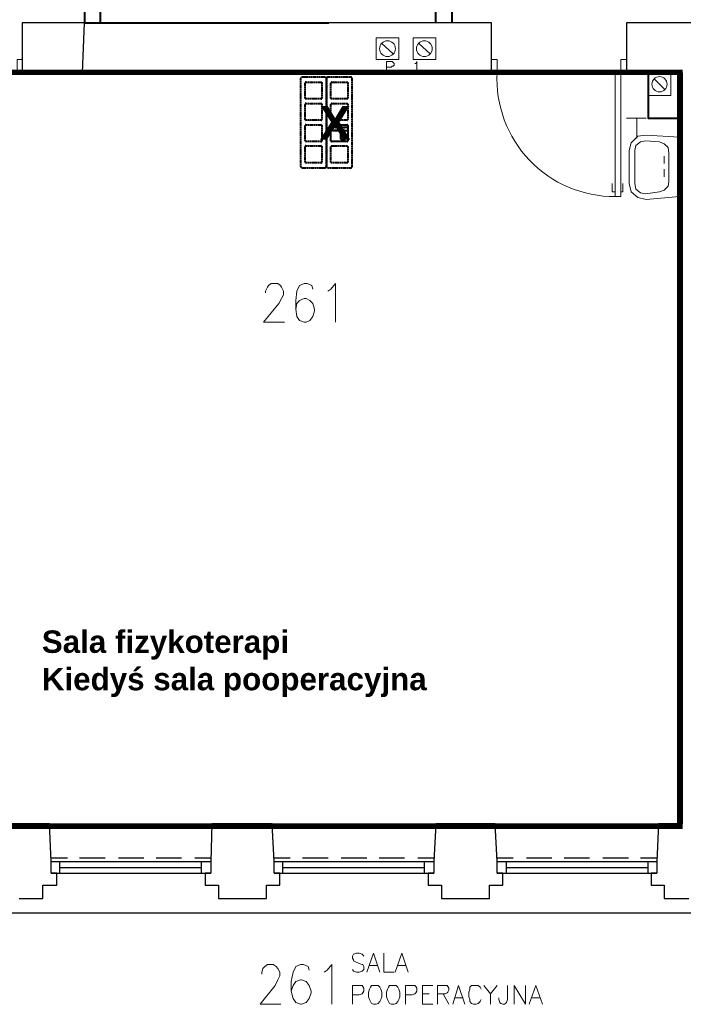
# Model space of a CAD drawing. Header units: millimetres. Extents: x 1 to 17496, y 1 to 30809.
# Tile 134 of 256: x 6898 to 7489, y 20577 to 21455. Entities that reach past the tile are written whole.
import ezdxf
from ezdxf.enums import TextEntityAlignment as Align

# ---------------------------------------------------------------- set-up
doc = ezdxf.new("R2010")
doc.units = ezdxf.units.MM
doc.linetypes.add('BORDER', pattern=[1.75, 0.5, -0.25, 0.5, -0.25, 0, -0.25])
doc.linetypes.add('CENTER', pattern=[2, 1.25, -0.25, 0.25, -0.25])
for name, color, linetype, lineweight in [('0_Przyz_Centrala dyżurka', 200, 'BORDER', 40), ('0_Przyz_do demontażu', 1, 'CENTER', 40), ('0_Przyz_FEH-1001', 1, 'CENTER', 40), ('0_Przyz_Sala chorych', 5, 'BORDER', 40)]:
    doc.layers.add(name, color=color, linetype=linetype, lineweight=lineweight)
for name, color, linetype in [('2DE_TXTMARK', 41, 'Continuous'), ('2DE_TXTNUM', 11, 'Continuous'), ('Opisy', 255, 'Continuous'), ('PDF _Geometria', 7, 'Continuous')]:
    doc.layers.add(name, color=color, linetype=linetype)
doc.styles.add('arial', font='arialbd.ttf')
doc.styles.add('CP_ATTR', font='ARIAL.TTF')
doc.styles.add('CP_ELATT', font='ARIAL.TTF')

# ---------------------------------------------------------------- blocks, each defined once
blk = doc.blocks.new('2de_abb_sig_048_1agh03')
blk.add_lwpolyline([(0, 78), (0, 0, 0.414214), (1.5, -1.5), (21.5, -1.5, 0.414214), (23, 0), (23, 78, 0.414214), (21.5, 79.5), (1.5, 79.5, 0.414214)], format="xyb", close=True)
at = {"flags": 128}
for points in [[(4, 60.6), (4, 74.4)], [(4.6, 75), (18.4, 75)], [(19, 74.4), (19, 60.6)], [(4, 41.6), (4, 55.4)], [(18.4, 60), (4.6, 60)], [(4.6, 56), (18.4, 56)], [(19, 55.4), (19, 41.6)], [(4, 22.6), (4, 36.4)], [(18.4, 41), (4.6, 41)], [(4.6, 37), (18.4, 37)], [(19, 36.4), (19, 22.6)], [(18.4, 22), (4.6, 22)], [(4.6, 18), (18.4, 18)], [(4, 3.6), (4, 17.4)], [(19, 17.4), (19, 3.6)], [(18.4, 3), (4.6, 3)]]:
    blk.add_lwpolyline(points, dxfattribs=at)
for centre, start, end in [((4.6, 74.4), 90, 180), ((18.4, 74.4), 0, 90), ((4.6, 60.6), 180, 270), ((4.6, 55.4), 90, 180), ((18.4, 60.6), 270, 0), ((18.4, 55.4), 0, 90), ((4.6, 41.6), 180, 270), ((4.6, 36.4), 90, 180), ((18.4, 41.6), 270, 0), ((18.4, 36.4), 0, 90), ((4.6, 22.6), 180, 270), ((4.6, 17.4), 90, 180), ((18.4, 22.6), 270, 0), ((18.4, 17.4), 0, 90), ((4.6, 3.6), 180, 270), ((18.4, 3.6), 270, 0)]:
    blk.add_arc(centre, 0.6, start, end)
at = {"linetype": 'Continuous', "style": 'CP_ATTR', "flags": 9}
for tag in ['NAME', 'ARTICLE', 'MARK2', 'OTHER1', 'PRODUCT-TYPE', 'ORDER-NO', 'PRODUCER', 'VOLTAGE', 'CURRENT', 'POWER', 'CHARACTER', 'IP', 'OTHER', 'LINK', 'WEIGHT', 'NUMBER', 'GROUP', 'FUNCTION', 'EL-STATUS']:
    blk.add_attdef(tag, text='', height=0.00005, dxfattribs=at).set_placement((0, 0), align=Align.MIDDLE_LEFT)
at = {"layer": '2DE_TXTMARK', "linetype": 'ByBlock', "style": 'CP_ATTR', "width": 0.8, "flags": 8}
blk.add_attdef('MARK1', text='', height=1.8, dxfattribs=at).set_placement((11.5, 85), align=Align.CENTER)
at = {"layer": '2DE_TXTNUM', "style": 'CP_ELATT', "width": 0.8}
blk.add_attdef('TAG', text='', height=2.5, dxfattribs=at).set_placement((11.5, 81), align=Align.CENTER)
blk = doc.blocks.new('2de_abb_sig_001_fzxmh7f')
for p, q in [((15, 5), (0, 5)), ((15, 2), (0, 2)), ((8.57, -1.2), (8.57, -4.8)), ((12.63, -0.75), (9.01, -0.75)), ((9.02, -5.25), (12.62, -5.25)), ((13.07, -4.8), (13.07, -1.2)), ((13.07, -4.35), (13.07, -4.35))]:
    blk.add_line(p, q)
at = {"flags": 128}
for points in [[(0, -6.9), (0, 6.9)], [(0.6, 7.5), (14.4, 7.5)], [(15, 6.9), (15, -6.9)], [(14.4, -7.5), (0.6, -7.5)]]:
    blk.add_lwpolyline(points, dxfattribs=at)
for centre, radius, start, end in [((0.6, 6.9), 0.6, 90, 180), ((14.4, 6.9), 0.6, 0, 90), ((0.6, -6.9), 0.6, 180, 270), ((9.02, -1.2), 0.45, 88.75983, 180), ((9.02, -4.8), 0.45, 180, 270), ((12.62, -1.2), 0.45, 0, 91.24017), ((12.62, -4.8), 0.45, 270, 0), ((14.4, -6.9), 0.6, 270, 0)]:
    blk.add_arc(centre, radius, start, end)
at = {"linetype": 'Continuous', "style": 'CP_ATTR', "flags": 9}
for tag in ['NAME', 'ARTICLE', 'MARK2', 'OTHER1', 'PRODUCT-TYPE', 'ORDER-NO', 'PRODUCER', 'VOLTAGE', 'CURRENT', 'POWER', 'CHARACTER', 'IP', 'OTHER', 'LINK', 'WEIGHT', 'NUMBER', 'GROUP', 'FUNCTION', 'EL-STATUS']:
    blk.add_attdef(tag, text='', height=0.00005, dxfattribs=at).set_placement((0, -6.9), align=Align.MIDDLE_LEFT)
at = {"layer": '2DE_TXTMARK', "linetype": 'ByBlock', "style": 'CP_ATTR', "width": 0.8, "flags": 8}
blk.add_attdef('MARK1', text='', height=1.8, dxfattribs=at).set_placement((7.5, 3.5), align=Align.MIDDLE_CENTER)
at = {"layer": '2DE_TXTNUM', "style": 'CP_ELATT', "width": 0.8}
blk.add_attdef('TAG', text='', height=2.5, dxfattribs=at).set_placement((7.5, 9), align=Align.CENTER)

msp = doc.modelspace()

# ---------------------------------------------------------------- linework, layer by layer
at = {"layer": '0_Przyz_Sala chorych', "ltscale": 500, "const_width": 5}
msp.add_lwpolyline([(7486.16, 21407.65), (6704.91, 21407.65), (6704.91, 21236.03), (6705.73, 21168.65), (6705.73, 21169.97), (6705.73, 20735.63), (7486.14, 20735.63)], close=True, dxfattribs=at)
at = {"layer": 'Opisy', "lineweight": 18}
for points in [[(7204.54, 20619.67), (7202.86, 20621.35), (7200.33, 20622.19), (7197.8, 20622.19), (7195.28, 20621.35), (7194.43, 20619.67), (7194.43, 20617.98), (7195.28, 20616.3), (7195.28, 20615.45), (7196.96, 20614.61), (7201.17, 20612.93), (7202.86, 20612.09), (7203.7, 20612.09), (7204.54, 20610.4), (7204.54, 20607.87), (7202.86, 20606.19), (7200.33, 20605.35), (7197.8, 20605.35), (7195.28, 20606.19), (7194.43, 20607.87)], [(7207.07, 20605.35), (7212.96, 20622.19), (7218.86, 20605.35)], [(7222.23, 20622.19), (7222.23, 20605.35), (7231.49, 20605.35)], [(7232.33, 20605.35), (7238.23, 20622.19), (7244.13, 20605.35)], [(7113.58, 20603.66), (7113.58, 20605.35), (7114.42, 20608.72), (7116.11, 20610.4), (7118.63, 20612.09), (7123.69, 20612.09), (7126.21, 20610.4), (7127.9, 20608.72), (7129.58, 20605.35), (7129.58, 20601.98), (7127.9, 20598.61), (7125.37, 20593.56), (7111.9, 20576.71), (7130.43, 20576.71)], [(7155.69, 20607.03), (7154.85, 20610.4), (7150.64, 20612.09), (7148.11, 20612.09), (7143.9, 20610.4), (7141.37, 20605.35), (7139.69, 20596.93), (7139.69, 20588.5), (7141.37, 20581.77), (7143.9, 20578.4), (7148.11, 20576.71), (7148.95, 20576.71), (7153.17, 20578.4), (7155.69, 20581.77), (7157.38, 20586.82), (7157.38, 20588.5), (7155.69, 20593.56), (7153.17, 20596.93), (7148.95, 20598.61), (7148.11, 20598.61), (7143.9, 20596.93), (7141.37, 20593.56), (7139.69, 20588.5)], [(7169.17, 20605.35), (7171.69, 20607.03), (7175.91, 20612.09), (7175.91, 20576.71)], [(7209.59, 20611.24), (7216.33, 20611.24)], [(7234.86, 20611.24), (7241.6, 20611.24)], [(7194.43, 20576.71), (7194.43, 20593.56), (7202.86, 20593.56), (7203.7, 20592.71), (7204.54, 20591.03), (7204.54, 20588.5), (7203.7, 20586.82), (7202.86, 20585.98), (7200.33, 20585.13), (7194.43, 20585.13)], [(7241.6, 20576.71), (7241.6, 20593.56), (7250.02, 20593.56), (7250.86, 20592.71), (7251.71, 20591.03), (7251.71, 20588.5), (7250.86, 20586.82), (7250.02, 20585.98), (7247.49, 20585.13), (7241.6, 20585.13)], [(7266.02, 20576.71), (7256.76, 20576.71), (7256.76, 20593.56), (7266.02, 20593.56)], [(7256.76, 20585.98), (7262.65, 20585.98)], [(7270.23, 20576.71), (7270.23, 20593.56), (7278.66, 20593.56), (7279.5, 20592.71), (7280.34, 20591.03), (7280.34, 20589.35), (7279.5, 20587.66), (7278.66, 20586.82), (7276.97, 20585.98), (7270.23, 20585.98)], [(7275.29, 20585.98), (7280.34, 20576.71)], [(7283.71, 20576.71), (7288.76, 20593.56), (7294.66, 20576.71)], [(7308.98, 20590.19), (7308.13, 20591.87), (7306.45, 20593.56), (7300.55, 20593.56), (7298.87, 20591.87), (7298.87, 20590.19), (7298.03, 20587.66), (7298.03, 20583.45), (7298.87, 20580.92), (7298.87, 20579.24), (7300.55, 20577.55), (7302.24, 20576.71), (7304.77, 20576.71), (7306.45, 20577.55), (7308.13, 20579.24), (7308.98, 20580.92)], [(7311.5, 20593.56), (7317.4, 20585.98), (7317.4, 20576.71)], [(7323.29, 20593.56), (7317.4, 20585.98)], [(7332.56, 20593.56), (7332.56, 20580.92), (7331.72, 20578.4), (7330.87, 20577.55), (7330.03, 20576.71), (7328.35, 20576.71), (7326.66, 20577.55), (7325.82, 20578.4), (7324.98, 20580.92), (7324.98, 20582.61)], [(7338.45, 20576.71), (7338.45, 20593.56), (7348.56, 20576.71), (7348.56, 20593.56)], [(7351.93, 20576.71), (7357.83, 20593.56), (7363.72, 20576.71)], [(7285.39, 20582.61), (7292.97, 20582.61)], [(7354.46, 20582.61), (7361.19, 20582.61)]]:
    msp.add_lwpolyline(points, dxfattribs=at)
for points in [[(7212.96, 20593.56), (7211.28, 20593.56), (7210.44, 20591.87), (7209.59, 20590.19), (7208.75, 20587.66), (7208.75, 20583.45), (7209.59, 20580.92), (7210.44, 20579.24), (7211.28, 20577.55), (7212.96, 20576.71), (7215.49, 20576.71), (7217.17, 20577.55), (7218.86, 20579.24), (7219.7, 20580.92), (7220.54, 20583.45), (7220.54, 20587.66), (7219.7, 20590.19), (7218.86, 20591.87), (7217.17, 20593.56)], [(7228.97, 20593.56), (7227.28, 20593.56), (7226.44, 20591.87), (7225.6, 20590.19), (7224.75, 20587.66), (7224.75, 20583.45), (7225.6, 20580.92), (7226.44, 20579.24), (7227.28, 20577.55), (7228.97, 20576.71), (7231.49, 20576.71), (7233.18, 20577.55), (7234.86, 20579.24), (7235.7, 20580.92), (7236.55, 20583.45), (7236.55, 20587.66), (7235.7, 20590.19), (7234.86, 20591.87), (7233.18, 20593.56)]]:
    msp.add_lwpolyline(points, close=True, dxfattribs=at)
at = {"layer": 'PDF _Geometria', "lineweight": 40}
for points in [[(6969.56, 21451.78), (6969.56, 21523.37), (6955.24, 21523.37), (6955.24, 21451.78), (7173.38, 21451.78)], [(7268.55, 21451.78), (7268.55, 21523.37), (7282.87, 21523.37), (7282.87, 21451.78)], [(6953.56, 21407.14), (7070.63, 21407.14)], [(7458.05, 21407.14), (7458.05, 21366.72), (7488.37, 21366.72)]]:
    msp.add_lwpolyline(points, dxfattribs=at)
at = {"layer": 'PDF _Geometria', "lineweight": 25}
msp.add_lwpolyline([(6899.66, 21451.78), (6899.66, 21407.14), (6953.56, 21407.14), (6955.24, 21451.78)], close=True, dxfattribs=at)
for points in [[(7070.63, 21407.14), (7318.24, 21407.14), (7318.24, 21451.78), (7173.38, 21451.78)], [(7744.41, 21451.78), (7438.68, 21451.78), (7438.68, 21407.14), (7488.37, 21407.14), (7488.37, 20737.58), (7467.31, 20737.58)], [(6263.78, 20863.07), (6263.78, 20658.41), (6299.99, 20658.41), (6499.6, 20658.41), (6698.36, 20658.41), (6897.13, 20658.41), (7095.89, 20658.41), (7294.66, 20658.41), (7494.27, 20658.41), (7693.03, 20658.41), (7891.8, 20658.41), (8090.56, 20658.41), (8289.33, 20658.41), (8488.93, 20658.41), (8687.7, 20658.41), (8886.46, 20658.41), (9085.23, 20658.41)], [(6924.08, 20737.58), (6870.18, 20737.58)], [(6897.13, 20671.04), (6918.18, 20671.04), (6918.18, 20682.83), (6930.82, 20682.83), (6930.82, 20693.78), (6925.76, 20693.78), (6925.76, 20703.89), (6924.08, 20737.58), (7068.94, 20737.58), (7068.1, 20703.89), (7068.1, 20693.78), (7063.05, 20693.78), (7063.05, 20682.83), (7074.84, 20682.83), (7074.84, 20671.04), (7095.89, 20671.04), (7117.79, 20671.04), (7117.79, 20682.83), (7129.58, 20682.83), (7129.58, 20693.78), (7124.53, 20693.78), (7124.53, 20703.89), (7122.85, 20737.58), (7268.55, 20737.58), (7266.87, 20703.89), (7266.87, 20693.78), (7261.81, 20693.78), (7261.81, 20682.83), (7273.6, 20682.83), (7273.6, 20671.04), (7294.66, 20671.04), (7316.56, 20671.04), (7316.56, 20682.83), (7328.35, 20682.83), (7328.35, 20693.78), (7323.29, 20693.78), (7323.29, 20703.89), (7321.61, 20737.58), (7467.31, 20737.58), (7465.63, 20703.89), (7465.63, 20693.78), (7460.58, 20693.78), (7460.58, 20682.83), (7472.37, 20682.83), (7472.37, 20671.04), (7494.27, 20671.04)], [(7122.85, 20737.58), (7068.94, 20737.58)], [(7321.61, 20737.58), (7268.55, 20737.58)], [(6924.92, 20707.26), (6940.08, 20707.26)], [(6925.76, 20703.89), (7068.1, 20703.89)], [(6933.34, 20693.78), (6933.34, 20703.89)], [(6951.03, 20707.26), (6973.77, 20707.26)], [(6985.56, 20707.26), (7008.3, 20707.26)], [(7019.25, 20707.26), (7041.99, 20707.26)], [(7053.78, 20707.26), (7068.1, 20707.26)], [(7059.68, 20693.78), (7059.68, 20703.89)], [(7124.53, 20707.26), (7138.85, 20707.26)], [(7124.53, 20703.89), (7266.87, 20703.89)], [(7132.11, 20693.78), (7132.11, 20703.89)], [(7149.8, 20707.26), (7172.54, 20707.26)], [(7184.33, 20707.26), (7207.07, 20707.26)], [(7218.02, 20707.26), (7240.76, 20707.26)], [(7252.55, 20707.26), (7266.87, 20707.26)], [(7258.44, 20693.78), (7258.44, 20703.89)], [(7323.29, 20707.26), (7337.61, 20707.26)], [(7323.29, 20703.89), (7465.63, 20703.89)], [(7331.72, 20693.78), (7331.72, 20703.89)], [(7349.4, 20707.26), (7372.14, 20707.26)], [(7383.09, 20707.26), (7405.83, 20707.26)], [(7417.62, 20707.26), (7440.36, 20707.26)], [(7451.31, 20707.26), (7465.63, 20707.26)], [(7458.05, 20693.78), (7458.05, 20703.89)], [(6925.76, 20693.78), (7068.1, 20693.78)], [(6933.34, 20698.83), (7059.68, 20698.83)], [(7124.53, 20693.78), (7266.87, 20693.78)], [(7132.11, 20698.83), (7258.44, 20698.83)], [(7323.29, 20693.78), (7465.63, 20693.78)], [(7331.72, 20698.83), (7458.05, 20698.83)]]:
    msp.add_lwpolyline(points, dxfattribs=at)
at = {"layer": 'PDF _Geometria', "lineweight": 18}
for points in [[(7235.7, 21418.94), (7235.7, 21438.31), (7215.49, 21438.31), (7215.49, 21418.94)], [(7268.55, 21418.94), (7268.55, 21438.31), (7248.34, 21438.31), (7248.34, 21418.94)], [(6899.66, 21407.14), (6899.66, 21418.94), (6895.44, 21418.94), (6895.44, 21407.14)], [(7323.29, 21407.14), (7323.29, 21418.94), (7318.24, 21418.94), (7318.24, 21407.14)], [(7428.57, 21296.81), (7428.57, 21407.14), (7438.68, 21407.14), (7438.68, 21418.94), (7433.63, 21418.94), (7433.63, 21296.81)], [(7478.26, 21386.93), (7478.26, 21407.14), (7458.05, 21407.14), (7458.05, 21386.93)], [(7456.37, 21366.72), (7438.68, 21366.72)], [(7485.84, 21296.81), (7456.37, 21294.29), (7448.79, 21295.97), (7442.89, 21301.02), (7441.21, 21308.6), (7441.21, 21338.08), (7442.89, 21344.82), (7448.79, 21350.72), (7456.37, 21351.56), (7485.84, 21349.87)], [(7476.58, 21310.29), (7476.58, 21335.56), (7475.74, 21340.61), (7472.37, 21343.98), (7468.16, 21345.66), (7455.52, 21346.5), (7451.31, 21345.66), (7447.1, 21342.29), (7446.26, 21338.08), (7446.26, 21308.6), (7447.1, 21303.55), (7451.31, 21300.18), (7455.52, 21299.34), (7468.16, 21301.02), (7472.37, 21302.71), (7475.74, 21306.08)]]:
    msp.add_lwpolyline(points, close=True, dxfattribs=at)
for points in [[(7230.65, 21423.99), (7220.54, 21433.25)], [(7263.5, 21423.99), (7253.39, 21433.25)], [(7224.75, 21407.14), (7224.75, 21417.25), (7229.81, 21417.25), (7230.65, 21416.41), (7231.49, 21415.57), (7231.49, 21413.88), (7230.65, 21413.04), (7229.81, 21413.04), (7228.97, 21412.2), (7224.75, 21412.2)], [(7250.02, 21415.57), (7250.86, 21415.57), (7251.71, 21417.25), (7251.71, 21407.14)], [(7473.21, 21391.98), (7463.1, 21402.09)], [(7447.94, 21366.72), (7447.94, 21354.93), (7447.94, 21349.03)], [(7447.94, 21366.72), (7447.94, 21360.82), (7447.94, 21366.72)], [(7472.37, 21333.03), (7472.37, 21326.29)], [(7472.37, 21314.5), (7472.37, 21321.24)], [(7428.57, 21301.02), (7426.05, 21301.02), (7426.05, 21308.6)], [(7433.63, 21301.02), (7435.31, 21301.02), (7435.31, 21308.6)], [(7488.37, 21267.34), (7488.37, 21285.02)], [(7116.83, 21210.91), (7116.83, 21212.59), (7118.51, 21215.96), (7119.35, 21217.64), (7121.88, 21219.33), (7127.77, 21219.33), (7130.3, 21217.64), (7131.14, 21215.96), (7132.83, 21212.59), (7132.83, 21209.22), (7131.14, 21205.85), (7128.62, 21201.64), (7115.14, 21184.8), (7133.67, 21184.8)], [(7158.94, 21214.28), (7158.09, 21217.64), (7153.88, 21219.33), (7151.36, 21219.33), (7147.15, 21217.64), (7144.62, 21212.59), (7143.78, 21204.17), (7143.78, 21196.59), (7144.62, 21189.85), (7147.15, 21186.48), (7151.36, 21184.8), (7153.04, 21184.8), (7156.41, 21186.48), (7158.94, 21189.85), (7160.62, 21194.9), (7160.62, 21196.59), (7158.94, 21201.64), (7156.41, 21204.17), (7153.04, 21205.85), (7151.36, 21205.85), (7147.15, 21204.17), (7144.62, 21201.64), (7143.78, 21196.59)], [(7172.41, 21212.59), (7174.94, 21214.28), (7179.15, 21219.33), (7179.15, 21184.8)]]:
    msp.add_lwpolyline(points, dxfattribs=at)
for centre, radius in [((7225.6, 21428.72), 7.06), ((7258.44, 21428.72), 7.06), ((7468.16, 21397), 6.77)]:
    msp.add_circle(centre, radius, dxfattribs=at)
msp.add_arc((7428.18, 21401.83), 105.02, 177.09826, 270.21649, dxfattribs=at)

# ---------------------------------------------------------------- block references
at = {"layer": '0_Przyz_Centrala dyżurka', "lineweight": -3}
for p in [(7148.09, 21323.96), (7171.09, 21323.96)]:
    msp.add_blockref('2de_abb_sig_048_1agh03', p, dxfattribs=at)
at = {"layer": '0_Przyz_FEH-1001', "lineweight": -3}
msp.add_blockref('2de_abb_sig_001_fzxmh7f', (7175.13, 21353.43), dxfattribs=at).add_auto_attribs({'MARK1': 'FEH1001'})

# ---------------------------------------------------------------- texts
at = {"layer": '0_Przyz_do demontażu', "linetype": 'ByBlock', "lineweight": 30, "insert": (7164.86, 21377.46), "char_height": 30, "width": 9.5107, "attachment_point": 1, "style": 'arial'}
msp.add_mtext('X', dxfattribs=at)
at = {"layer": '0_Przyz_Sala chorych', "insert": (6917.34, 20910.03), "char_height": 20, "width": 382.5466, "attachment_point": 1, "style": 'arial'}
msp.add_mtext('Sala fizykoterapi\\PKiedyś sala pooperacyjna', dxfattribs=at)

doc.saveas('drawing.dxf')
